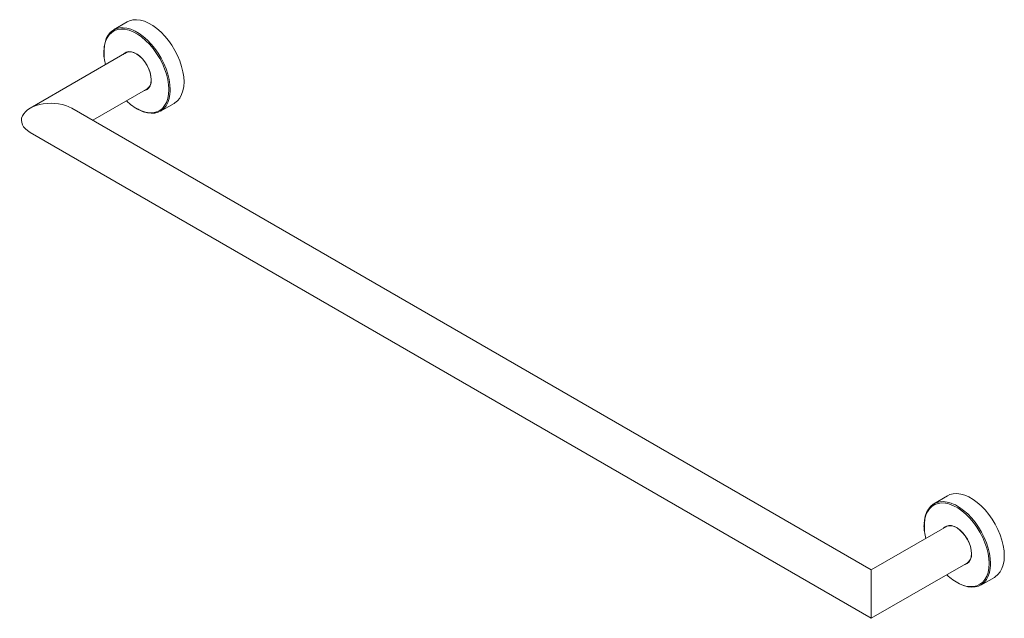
# Model space of a CAD drawing. Header units: millimetres. Extents: x -981 to 402, y -14 to 586.
# Tile 3 of 4: x -69 to 402, y -14 to 272. Entities that reach past the tile are written whole.
import ezdxf

# ---------------------------------------------------------------- set-up
doc = ezdxf.new("R2010")
doc.units = ezdxf.units.MM

msp = doc.modelspace()

# ---------------------------------------------------------------- linework, layer by layer
at = {"color": 7, "linetype": 'Continuous', "lineweight": 15}
for p, q in [((-17.983, 271.106), (-24.46, 267.274)), ((-18.062, 256.628), (-64.394, 229.881)), ((-34.393, 224.107), (-8.062, 239.307)), ((-2.043, 228.442), (4.515, 232.135)), ((338.05, 9.1), (-44.395, 229.881)), ((-64.394, 218.333), (338.05, -13.993)), ((374.461, 44.553), (367.984, 40.721)), ((374.383, 30.075), (338.05, 9.1)), ((338.05, -13.993), (384.382, 12.754)), ((338.05, -13.993), (338.05, 9.1)), ((390.401, 1.889), (396.959, 5.582))]:
    msp.add_line(p, q, dxfattribs=at)
at = {"color": 8, "linetype": 'Continuous', "lineweight": 15}
for p, q in [((1.976, 238.743), (1.973, 239.104)), ((394.42, 12.19), (394.417, 12.551))]:
    msp.add_line(p, q, dxfattribs=at)
at = {"color": 7, "linetype": 'Continuous', "lineweight": 15, "flags": 128}
for points in [[(4.515, 232.135), (4.933, 232.389), (6.207, 233.431), (7.277, 234.761), (8.128, 236.358), (8.745, 238.196), (9.12, 240.246), (9.245, 242.476), (9.12, 244.851), (8.745, 247.334), (8.128, 249.884), (7.277, 252.463), (6.207, 255.029), (4.933, 257.542), (3.477, 259.962), (1.86, 262.252), (0.109, 264.374), (-1.748, 266.296), (-3.683, 267.986), (-5.666, 269.42), (-7.664, 270.573), (-9.646, 271.429), (-11.581, 271.972), (-13.439, 272.195), (-15.19, 272.094), (-16.806, 271.671), (-17.983, 271.106)], [(-29.021, 257.812), (-28.91, 259.272), (-28.537, 261.315), (-27.922, 263.146), (-27.074, 264.737), (-26.008, 266.062), (-24.739, 267.101), (-23.287, 267.837), (-21.677, 268.259), (-19.932, 268.359), (-18.081, 268.137), (-16.153, 267.595), (-14.759, 267.024)], [(1.973, 239.104), (1.849, 241.107), (1.469, 243.578), (0.843, 246.118), (-0.02, 248.683), (-1.104, 251.232), (-2.392, 253.724), (-3.863, 256.116), (-5.493, 258.369), (-7.255, 260.448), (-9.12, 262.317), (-11.057, 263.946), (-13.036, 265.309), (-15.022, 266.382), (-16.984, 267.148), (-17.842, 267.387)], [(-19.816, 255.615), (-19.389, 256.067), (-18.438, 256.67), (-17.315, 256.945), (-16.062, 256.882), (-14.723, 256.484), (-13.346, 255.765), (-11.983, 254.752), (-10.68, 253.479), (-9.487, 251.995), (-8.446, 250.352), (-7.594, 248.609), (-6.963, 246.831), (-6.574, 245.08), (-6.443, 243.42)], [(-28.887, 254.037), (-28.755, 253.06), (-28.293, 250.722)], [(-6.443, 243.42), (-6.574, 241.912), (-6.963, 240.609), (-7.594, 239.559), (-8.446, 238.8), (-9.487, 238.36), (-9.817, 238.294)], [(2.657, 237.98), (2.546, 236.524), (2.173, 234.481), (1.558, 232.65), (0.71, 231.059), (-0.357, 229.734), (-1.626, 228.695), (-3.077, 227.959), (-4.688, 227.538), (-6.432, 227.437), (-8.283, 227.66), (-10.212, 228.201), (-12.187, 229.053), (-13.032, 229.506)], [(396.959, 5.582), (397.377, 5.836), (398.651, 6.878), (399.722, 8.208), (400.572, 9.805), (401.19, 11.643), (401.564, 13.693), (401.69, 15.923), (401.564, 18.298), (401.19, 20.78), (400.572, 23.331), (399.722, 25.91), (398.651, 28.476), (397.377, 30.989), (395.921, 33.409), (394.305, 35.698), (392.554, 37.821), (390.696, 39.742), (388.761, 41.433), (386.779, 42.867), (384.781, 44.02), (382.798, 44.875), (380.863, 45.419), (379.006, 45.642), (377.255, 45.541), (375.638, 45.118), (374.461, 44.553)], [(363.423, 31.259), (363.534, 32.719), (363.907, 34.762), (364.522, 36.593), (365.37, 38.184), (366.437, 39.509), (367.706, 40.548), (369.157, 41.284), (370.768, 41.705), (372.512, 41.806), (374.363, 41.584), (376.291, 41.042), (377.685, 40.471)], [(394.417, 12.551), (394.293, 14.553), (393.913, 17.025), (393.287, 19.565), (392.425, 22.13), (391.341, 24.679), (390.052, 27.17), (388.581, 29.562), (386.951, 31.816), (385.189, 33.895), (383.324, 35.764), (381.387, 37.393), (379.409, 38.755), (377.422, 39.829), (375.461, 40.595), (374.602, 40.834)], [(372.628, 29.062), (373.056, 29.514), (374.007, 30.117), (375.129, 30.392), (376.382, 30.329), (377.721, 29.931), (379.098, 29.212), (380.462, 28.198), (381.764, 26.926), (382.957, 25.442), (383.999, 23.799), (384.85, 22.056), (385.482, 20.277), (385.87, 18.527), (386.001, 16.867)], [(363.558, 27.484), (363.689, 26.507), (364.151, 24.168)], [(386.001, 16.867), (385.87, 15.359), (385.482, 14.056), (384.85, 13.006), (383.999, 12.247), (382.957, 11.806), (382.627, 11.741)], [(395.101, 11.427), (394.99, 9.971), (394.617, 7.928), (394.002, 6.097), (393.154, 4.506), (392.087, 3.181), (390.818, 2.142), (389.367, 1.406), (387.756, 0.985), (386.012, 0.884), (384.161, 1.106), (382.233, 1.648), (380.257, 2.5), (379.413, 2.952)]]:
    msp.add_lwpolyline(points, dxfattribs=at)
at = {"color": 8, "linetype": 'Continuous', "lineweight": 15, "flags": 128}
for points in [[(-17.842, 267.387), (-18.889, 267.595), (-20.706, 267.715), (-22.405, 267.507), (-23.959, 266.973), (-25.342, 266.122), (-26.53, 264.969), (-27.505, 263.533), (-28.251, 261.836), (-28.755, 259.907), (-29.009, 257.778), (-29.009, 255.483), (-28.887, 254.037)], [(-14.759, 267.024), (-14.178, 266.743), (-12.187, 265.594), (-10.212, 264.166), (-8.283, 262.481), (-6.432, 260.566), (-4.688, 258.451), (-3.077, 256.17), (-1.626, 253.759), (-0.357, 251.255), (0.71, 248.698), (1.558, 246.128), (2.173, 243.587), (2.546, 241.113), (2.671, 238.746), (2.657, 237.98)], [(-12.121, 229.046), (-11.057, 228.588), (-9.12, 227.98), (-7.255, 227.696), (-5.493, 227.74), (-3.863, 228.112), (-2.392, 228.806), (-1.104, 229.809), (-0.02, 231.107), (0.843, 232.677), (1.469, 234.493), (1.849, 236.526), (1.976, 238.743)], [(374.602, 40.834), (373.555, 41.042), (371.738, 41.162), (370.039, 40.953), (368.485, 40.419), (367.103, 39.569), (365.914, 38.416), (364.939, 36.979), (364.193, 35.283), (363.689, 33.354), (363.435, 31.225), (363.435, 28.93), (363.558, 27.484)], [(377.685, 40.471), (378.267, 40.19), (380.257, 39.041), (382.233, 37.612), (384.161, 35.927), (386.012, 34.013), (387.756, 31.898), (389.367, 29.617), (390.818, 27.205), (392.087, 24.701), (393.154, 22.144), (394.002, 19.575), (394.617, 17.033), (394.99, 14.56), (395.115, 12.193), (395.101, 11.427)], [(380.323, 2.493), (381.387, 2.034), (383.324, 1.427), (385.189, 1.143), (386.951, 1.187), (388.581, 1.559), (390.052, 2.252), (391.341, 3.256), (392.425, 4.554), (393.287, 6.123), (393.913, 7.94), (394.293, 9.973), (394.42, 12.19)]]:
    msp.add_lwpolyline(points, dxfattribs=at)
at = {"color": 142, "linetype": 'Continuous', "lineweight": 0, "true_color": 0x0080c0, "flags": 128}
for points in [[(-6.446, 243.584), (-6.575, 245.211), (-6.955, 246.927), (-7.574, 248.67), (-8.409, 250.379), (-9.43, 251.989), (-10.6, 253.444), (-11.876, 254.691), (-13.213, 255.685), (-14.562, 256.39), (-15.875, 256.78), (-17.104, 256.841), (-18.204, 256.572), (-19.04, 256.063)], [(385.998, 17.03), (385.87, 18.657), (385.489, 20.374), (384.87, 22.117), (384.035, 23.825), (383.014, 25.436), (381.845, 26.891), (380.568, 28.138), (379.231, 29.132), (377.882, 29.837), (376.569, 30.227), (375.341, 30.288), (374.24, 30.018), (373.404, 29.51)]]:
    msp.add_lwpolyline(points, dxfattribs=at)
at = {"color": 142, "linetype": 'Continuous', "lineweight": 0, "true_color": 0x0080c0}
for centre in [(-11.198, 243.014), (381.246, 16.461)]:
    msp.add_arc(centre, 4.786, 296.795, 6.8339, dxfattribs=at)
at = {"color": 7, "linetype": 'Continuous', "lineweight": 15}
for centre in [(-1.628, 250.476), (390.816, 23.922)]:
    msp.add_arc(centre, 23.86, 225.69446, 243.91072, dxfattribs=at)
msp.add_ellipse((-54.394, 224.107), major_axis=(14.142, 0), ratio=0.5773815, start_param=0.7854794, end_param=3.9270721, dxfattribs=at)
for points in [[(-29.137, 257.585), (-29.156, 257.241), (-29.214, 256.22), (-29.108, 255.113), (-29.038, 254.379)], [(363.308, 31.031), (363.288, 30.688), (363.23, 29.667), (363.336, 28.56), (363.406, 27.826)]]:
    msp.add_open_spline(points, degree=3, knots=[0, 0, 0, 0, 0.33657176, 1, 1, 1, 1], dxfattribs=at)

doc.saveas('drawing.dxf')
